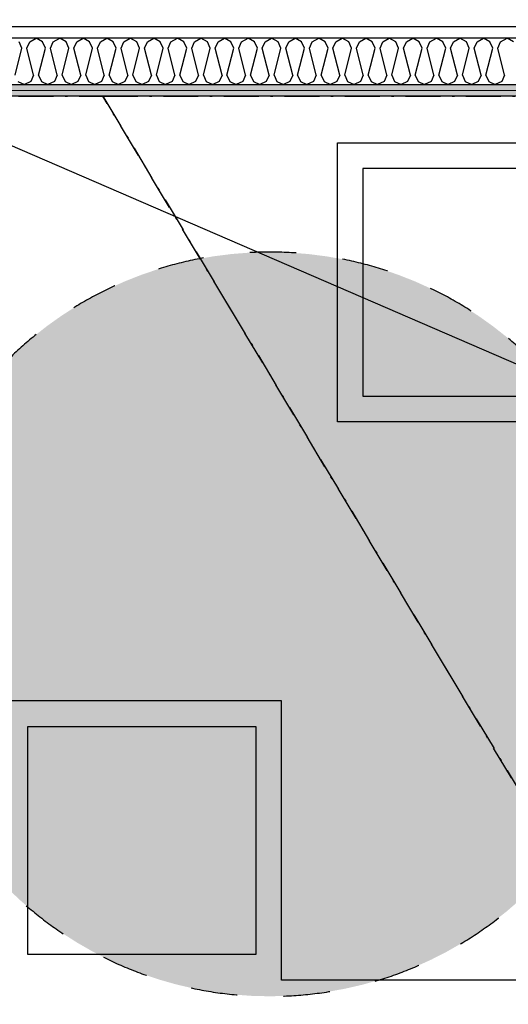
# Model space of a CAD drawing. Header units: millimetres. Extents: x -173281 to 144469, y -85977 to 83288.
# Tile 138 of 256: x -64811 to -63761, y -41744 to -39627. Entities that reach past the tile are written whole.
import ezdxf
from ezdxf.enums import TextEntityAlignment as Align

# ---------------------------------------------------------------- set-up
doc = ezdxf.new("R2010")
doc.units = ezdxf.units.MM
doc.header["$LTSCALE"] = 0.5
doc.header["$MEASUREMENT"] = 0
for name, pattern in [('Over snittplan', [260, 150, -50, 10, -50]), ('PLINE', [0]), ('Stipling', [400, 200, -200])]:
    doc.linetypes.add(name, pattern=pattern)
doc.layers.add('236- Innvendig kledning og overflate(Nye konstruksjoner)', color=7, linetype='Continuous', lineweight=0)
for name, color, linetype in [('242- Ikke-bærende innervegger (Skravur)(Nye konstruksjoner)', 7, 'Continuous'), ('242- Ikke-bærende innervegger(Nye konstruksjoner)', 7, 'Continuous'), ('255- Gulvoverflate(Nye konstruksjoner)', 7, 'Continuous'), ('256- Faste himlinger og overflatebehandling(Nye konstruksjoner)', 7, 'Continuous'), ('279- Annet fast inventar(Nye konstruksjoner)', 7, 'Continuous'), ('862- M___Nettoareal(Nye konstruksjoner)', 7, 'Continuous'), ('862- M___Nettoareal(Polylinje)(Nye konstruksjoner)', 7, 'Continuous'), ('862- M___Nettoareal(Tekst)(Nye konstruksjoner)', 7, 'Continuous')]:
    doc.layers.add(name, color=color, linetype=linetype)
doc.styles.add('GENERATED_STYLE_1', font='arial.ttf')
doc.linetypes.add('Lydfuge betonggolv', pattern='A,0,[5,A-2607.111 Plan 1. etasje1.Shx,S=3.968254,R=0,X=0,Y=-3.46945e-18],-600,0', length=600)
pattern_1 = [(180, (0, 0), (0, 86.60254), [0, -50]), (180, (-25, -43.3), (0, 86.60254), [0, -50])]

# ---------------------------------------------------------------- blocks, each defined once
blk = doc.blocks.new('Rektor_A-128_12', base_point=(-63439.8, -42454.1))
at = {"layer": '862- M___Nettoareal(Polylinje)(Nye konstruksjoner)', "linetype": 'PLINE', "flags": 128}
blk.add_lwpolyline([(-60435.7, -41799.4), (-60435.7, -39791.9), (-65073.2, -39791.9), (-65073.2, -43699.4), (-63428.2, -43699.4), (-63428.2, -41936.9), (-63278.2, -41936.9), (-63278.2, -43699.4), (-61485.7, -43699.4), (-61485.7, -41799.4)], close=True, dxfattribs=at)
at = {"layer": '862- M___Nettoareal(Tekst)(Nye konstruksjoner)', "style": 'GENERATED_STYLE_1'}
for tag, height, p in [('DUMMY_862', 150, (-63557.7, -41147.4)), ('ROOM_NAME', 150, (-63557.7, -41787.6)), ('DUMMY_861', 100, (-63714.8, -41387.3)), ('ROOM_NUMBER', 100, (-63714.8, -41776.2)), ('DUMMY_863', 100, (-63322, -41753.3))]:
    blk.add_attdef(tag, text='', height=height, rotation=90, dxfattribs=at).set_placement(p, align=Align.TOP_LEFT)
blk = doc.blocks.new('*X267')
at = {"layer": '242- Ikke-bærende innervegger (Skravur)(Nye konstruksjoner)', "linetype": 'PLINE'}
for p, q in [((-64789.2, -39674.6), (-64775.4, -39666.9)), ((-64761.5, -39674.6), (-64775.4, -39666.9)), ((-64738.6, -39674.6), (-64724.8, -39666.9)), ((-64711, -39674.6), (-64724.8, -39666.9)), ((-64688, -39674.6), (-64674.2, -39666.9)), ((-64660.4, -39674.6), (-64674.2, -39666.9)), ((-64637.4, -39674.6), (-64623.6, -39666.9)), ((-64609.8, -39674.6), (-64623.6, -39666.9)), ((-64586.8, -39674.6), (-64573, -39666.9)), ((-64559.2, -39674.6), (-64573, -39666.9)), ((-64536.2, -39674.6), (-64522.4, -39666.9)), ((-64508.6, -39674.6), (-64522.4, -39666.9)), ((-64485.7, -39674.6), (-64471.8, -39666.9)), ((-64458, -39674.6), (-64471.8, -39666.9)), ((-64435.1, -39674.6), (-64421.3, -39666.9)), ((-64407.4, -39674.6), (-64421.3, -39666.9)), ((-64384.5, -39674.6), (-64370.7, -39666.9)), ((-64356.9, -39674.6), (-64370.7, -39666.9)), ((-64333.9, -39674.6), (-64320.1, -39666.9)), ((-64306.3, -39674.6), (-64320.1, -39666.9)), ((-64283.3, -39674.6), (-64269.5, -39666.9)), ((-64255.7, -39674.6), (-64269.5, -39666.9)), ((-64232.7, -39674.6), (-64218.9, -39666.9)), ((-64205.1, -39674.6), (-64218.9, -39666.9)), ((-64182.1, -39674.6), (-64168.3, -39666.9)), ((-64154.5, -39674.6), (-64168.3, -39666.9)), ((-64131.5, -39674.6), (-64117.7, -39666.9)), ((-64103.9, -39674.6), (-64117.7, -39666.9)), ((-64081, -39674.6), (-64067.1, -39666.9)), ((-64053.3, -39674.6), (-64067.1, -39666.9)), ((-64030.4, -39674.6), (-64016.6, -39666.9)), ((-64002.7, -39674.6), (-64016.6, -39666.9)), ((-63979.8, -39674.6), (-63966, -39666.9)), ((-63952.2, -39674.6), (-63966, -39666.9)), ((-63929.2, -39674.6), (-63915.4, -39666.9)), ((-63901.6, -39674.6), (-63915.4, -39666.9)), ((-63878.6, -39674.6), (-63864.8, -39666.9)), ((-63851, -39674.6), (-63864.8, -39666.9)), ((-63828, -39674.6), (-63814.2, -39666.9)), ((-63800.4, -39674.6), (-63814.2, -39666.9)), ((-63777.4, -39674.6), (-63763.6, -39666.9)), ((-63749.8, -39674.6), (-63763.6, -39666.9)), ((-64820.6, -39746.8), (-64806, -39688.2)), ((-64806, -39688.2), (-64812.1, -39674.6)), ((-64795.3, -39688.2), (-64789.2, -39674.6)), ((-64780.7, -39746.8), (-64795.3, -39688.2)), ((-64770, -39746.8), (-64755.4, -39688.2)), ((-64755.4, -39688.2), (-64761.5, -39674.6)), ((-64744.7, -39688.2), (-64738.6, -39674.6)), ((-64730.1, -39746.8), (-64744.7, -39688.2)), ((-64719.5, -39746.8), (-64704.8, -39688.2)), ((-64704.8, -39688.2), (-64711, -39674.6)), ((-64694.2, -39688.2), (-64688, -39674.6)), ((-64679.5, -39746.8), (-64694.2, -39688.2)), ((-64668.9, -39746.8), (-64654.2, -39688.2)), ((-64654.2, -39688.2), (-64660.4, -39674.6)), ((-64643.6, -39688.2), (-64637.4, -39674.6)), ((-64628.9, -39746.8), (-64643.6, -39688.2)), ((-64618.3, -39746.8), (-64603.6, -39688.2)), ((-64603.6, -39688.2), (-64609.8, -39674.6)), ((-64593, -39688.2), (-64586.8, -39674.6)), ((-64578.3, -39746.8), (-64593, -39688.2)), ((-64567.7, -39746.8), (-64553, -39688.2)), ((-64553, -39688.2), (-64559.2, -39674.6)), ((-64542.4, -39688.2), (-64536.2, -39674.6)), ((-64527.7, -39746.8), (-64542.4, -39688.2)), ((-64517.1, -39746.8), (-64502.4, -39688.2)), ((-64502.4, -39688.2), (-64508.6, -39674.6)), ((-64491.8, -39688.2), (-64485.7, -39674.6)), ((-64477.2, -39746.8), (-64491.8, -39688.2)), ((-64466.5, -39746.8), (-64451.9, -39688.2)), ((-64451.9, -39688.2), (-64458, -39674.6)), ((-64441.2, -39688.2), (-64435.1, -39674.6)), ((-64426.6, -39746.8), (-64441.2, -39688.2)), ((-64415.9, -39746.8), (-64401.3, -39688.2)), ((-64401.3, -39688.2), (-64407.4, -39674.6)), ((-64390.6, -39688.2), (-64384.5, -39674.6)), ((-64376, -39746.8), (-64390.6, -39688.2)), ((-64365.4, -39746.8), (-64350.7, -39688.2)), ((-64350.7, -39688.2), (-64356.9, -39674.6)), ((-64340.1, -39688.2), (-64333.9, -39674.6)), ((-64325.4, -39746.8), (-64340.1, -39688.2)), ((-64314.8, -39746.8), (-64300.1, -39688.2)), ((-64300.1, -39688.2), (-64306.3, -39674.6)), ((-64289.5, -39688.2), (-64283.3, -39674.6)), ((-64274.8, -39746.8), (-64289.5, -39688.2)), ((-64264.2, -39746.8), (-64249.5, -39688.2)), ((-64249.5, -39688.2), (-64255.7, -39674.6)), ((-64238.9, -39688.2), (-64232.7, -39674.6)), ((-64224.2, -39746.8), (-64238.9, -39688.2)), ((-64213.6, -39746.8), (-64198.9, -39688.2)), ((-64198.9, -39688.2), (-64205.1, -39674.6)), ((-64188.3, -39688.2), (-64182.1, -39674.6)), ((-64173.6, -39746.8), (-64188.3, -39688.2)), ((-64163, -39746.8), (-64148.3, -39688.2)), ((-64148.3, -39688.2), (-64154.5, -39674.6)), ((-64137.7, -39688.2), (-64131.5, -39674.6)), ((-64123, -39746.8), (-64137.7, -39688.2)), ((-64112.4, -39746.8), (-64097.8, -39688.2)), ((-64097.8, -39688.2), (-64103.9, -39674.6)), ((-64087.1, -39688.2), (-64081, -39674.6)), ((-64072.5, -39746.8), (-64087.1, -39688.2)), ((-64061.8, -39746.8), (-64047.2, -39688.2)), ((-64047.2, -39688.2), (-64053.3, -39674.6)), ((-64036.5, -39688.2), (-64030.4, -39674.6)), ((-64021.9, -39746.8), (-64036.5, -39688.2)), ((-64011.2, -39746.8), (-63996.6, -39688.2)), ((-63996.6, -39688.2), (-64002.7, -39674.6)), ((-63986, -39688.2), (-63979.8, -39674.6)), ((-63971.3, -39746.8), (-63986, -39688.2)), ((-63960.7, -39746.8), (-63946, -39688.2)), ((-63946, -39688.2), (-63952.2, -39674.6)), ((-63935.4, -39688.2), (-63929.2, -39674.6)), ((-63920.7, -39746.8), (-63935.4, -39688.2)), ((-63910.1, -39746.8), (-63895.4, -39688.2)), ((-63895.4, -39688.2), (-63901.6, -39674.6)), ((-63884.8, -39688.2), (-63878.6, -39674.6)), ((-63870.1, -39746.8), (-63884.8, -39688.2)), ((-63859.5, -39746.8), (-63844.8, -39688.2)), ((-63844.8, -39688.2), (-63851, -39674.6)), ((-63834.2, -39688.2), (-63828, -39674.6)), ((-63819.5, -39746.8), (-63834.2, -39688.2)), ((-63808.9, -39746.8), (-63794.2, -39688.2)), ((-63794.2, -39688.2), (-63800.4, -39674.6)), ((-63783.6, -39688.2), (-63777.4, -39674.6)), ((-63768.9, -39746.8), (-63783.6, -39688.2)), ((-64780.7, -39746.8), (-64786.8, -39760.4)), ((-64770, -39746.8), (-64763.9, -39760.4)), ((-64730.1, -39746.8), (-64736.2, -39760.4)), ((-64719.5, -39746.8), (-64713.3, -39760.4)), ((-64679.5, -39746.8), (-64685.7, -39760.4)), ((-64668.9, -39746.8), (-64662.7, -39760.4)), ((-64628.9, -39746.8), (-64635.1, -39760.4)), ((-64618.3, -39746.8), (-64612.1, -39760.4)), ((-64578.3, -39746.8), (-64584.5, -39760.4)), ((-64567.7, -39746.8), (-64561.5, -39760.4)), ((-64527.7, -39746.8), (-64533.9, -39760.4)), ((-64517.1, -39746.8), (-64510.9, -39760.4)), ((-64477.2, -39746.8), (-64483.3, -39760.4)), ((-64466.5, -39746.8), (-64460.4, -39760.4)), ((-64426.6, -39746.8), (-64432.7, -39760.4)), ((-64415.9, -39746.8), (-64409.8, -39760.4)), ((-64376, -39746.8), (-64382.1, -39760.4)), ((-64365.4, -39746.8), (-64359.2, -39760.4)), ((-64325.4, -39746.8), (-64331.6, -39760.4)), ((-64314.8, -39746.8), (-64308.6, -39760.4)), ((-64274.8, -39746.8), (-64281, -39760.4)), ((-64264.2, -39746.8), (-64258, -39760.4)), ((-64224.2, -39746.8), (-64230.4, -39760.4)), ((-64213.6, -39746.8), (-64207.4, -39760.4)), ((-64173.6, -39746.8), (-64179.8, -39760.4)), ((-64163, -39746.8), (-64156.8, -39760.4)), ((-64123, -39746.8), (-64129.2, -39760.4)), ((-64112.4, -39746.8), (-64106.3, -39760.4)), ((-64072.5, -39746.8), (-64078.6, -39760.4)), ((-64061.8, -39746.8), (-64055.7, -39760.4)), ((-64021.9, -39746.8), (-64028, -39760.4)), ((-64011.2, -39746.8), (-64005.1, -39760.4)), ((-63971.3, -39746.8), (-63977.5, -39760.4)), ((-63960.7, -39746.8), (-63954.5, -39760.4)), ((-63920.7, -39746.8), (-63926.9, -39760.4)), ((-63910.1, -39746.8), (-63903.9, -39760.4)), ((-63870.1, -39746.8), (-63876.3, -39760.4)), ((-63859.5, -39746.8), (-63853.3, -39760.4)), ((-63819.5, -39746.8), (-63825.7, -39760.4)), ((-63808.9, -39746.8), (-63802.7, -39760.4)), ((-63768.9, -39746.8), (-63775.1, -39760.4)), ((-64814.5, -39760.4), (-64800.6, -39766.9)), ((-64786.8, -39760.4), (-64800.6, -39766.9)), ((-64763.9, -39760.4), (-64750.1, -39766.9)), ((-64736.2, -39760.4), (-64750.1, -39766.9)), ((-64713.3, -39760.4), (-64699.5, -39766.9)), ((-64685.7, -39760.4), (-64699.5, -39766.9)), ((-64662.7, -39760.4), (-64648.9, -39766.9)), ((-64635.1, -39760.4), (-64648.9, -39766.9)), ((-64612.1, -39760.4), (-64598.3, -39766.9)), ((-64584.5, -39760.4), (-64598.3, -39766.9)), ((-64561.5, -39760.4), (-64547.7, -39766.9)), ((-64533.9, -39760.4), (-64547.7, -39766.9)), ((-64510.9, -39760.4), (-64497.1, -39766.9)), ((-64483.3, -39760.4), (-64497.1, -39766.9)), ((-64460.4, -39760.4), (-64446.5, -39766.9)), ((-64432.7, -39760.4), (-64446.5, -39766.9)), ((-64409.8, -39760.4), (-64396, -39766.9)), ((-64382.1, -39760.4), (-64396, -39766.9)), ((-64359.2, -39760.4), (-64345.4, -39766.9)), ((-64331.6, -39760.4), (-64345.4, -39766.9)), ((-64308.6, -39760.4), (-64294.8, -39766.9)), ((-64281, -39760.4), (-64294.8, -39766.9)), ((-64258, -39760.4), (-64244.2, -39766.9)), ((-64230.4, -39760.4), (-64244.2, -39766.9)), ((-64207.4, -39760.4), (-64193.6, -39766.9)), ((-64179.8, -39760.4), (-64193.6, -39766.9)), ((-64156.8, -39760.4), (-64143, -39766.9)), ((-64129.2, -39760.4), (-64143, -39766.9)), ((-64106.3, -39760.4), (-64092.4, -39766.9)), ((-64078.6, -39760.4), (-64092.4, -39766.9)), ((-64055.7, -39760.4), (-64041.9, -39766.9)), ((-64028, -39760.4), (-64041.9, -39766.9)), ((-64005.1, -39760.4), (-63991.3, -39766.9)), ((-63977.5, -39760.4), (-63991.3, -39766.9)), ((-63954.5, -39760.4), (-63940.7, -39766.9)), ((-63926.9, -39760.4), (-63940.7, -39766.9)), ((-63903.9, -39760.4), (-63890.1, -39766.9)), ((-63876.3, -39760.4), (-63890.1, -39766.9)), ((-63853.3, -39760.4), (-63839.5, -39766.9)), ((-63825.7, -39760.4), (-63839.5, -39766.9)), ((-63802.7, -39760.4), (-63788.9, -39766.9)), ((-63775.1, -39760.4), (-63788.9, -39766.9))]:
    blk.add_line(p, q, dxfattribs=at)
blk = doc.blocks.new('Skilt handikap[228]', base_point=(-65073.2, -41726.9))
at = {"layer": '279- Annet fast inventar(Nye konstruksjoner)', "linetype": 'Continuous'}
blk.add_hatch(color=256, dxfattribs=at).paths.add_polyline_path([(-63473.2, -40926.9, 1), (-65073.2, -40926.9, 1)])
at = {"layer": '279- Annet fast inventar(Nye konstruksjoner)', "linetype": 'Stipling', "flags": 128}
blk.add_lwpolyline([(-63473.2, -40926.9, 1), (-65073.2, -40926.9, 1)], format="xyb", close=True, dxfattribs=at)

msp = doc.modelspace()

# ---------------------------------------------------------------- hatches: boundary and pattern name
at = {"layer": '242- Ikke-bærende innervegger (Skravur)(Nye konstruksjoner)', "linetype": 'Continuous'}
h = msp.add_hatch(dxfattribs=at)
h.set_pattern_fill('Gips', color=256, style=0, pattern_type=2)
h.set_pattern_definition(pattern_1)
h.paths.add_polyline_path([(-65198.2, -39766.9), (-65198.2, -39779.4), (-60323.2, -39779.4), (-60323.2, -39766.9)])
h = msp.add_hatch(dxfattribs=at)
h.set_pattern_fill('Gips', color=256, style=0, pattern_type=2)
h.set_pattern_definition(pattern_1)
h.paths.add_polyline_path([(-65210.7, -39791.9), (-60323.2, -39791.9), (-60323.2, -39779.4), (-65210.7, -39779.4)])

# ---------------------------------------------------------------- linework, layer by layer
at = {"layer": '236- Innvendig kledning og overflate(Nye konstruksjoner)', "linetype": 'PLINE'}
msp.add_line((-65198.2, -39779.4), (-60323.2, -39779.4), dxfattribs=at)
at = {"layer": '236- Innvendig kledning og overflate(Nye konstruksjoner)', "linetype": 'PLINE', "flags": 128}
msp.add_lwpolyline([(-65223.2, -39791.9), (-60323.2, -39791.9)], dxfattribs=at)
at = {"layer": '242- Ikke-bærende innervegger(Nye konstruksjoner)', "linetype": 'PLINE'}
for p, q in [((-60323.2, -39666.9), (-65098.2, -39666.9)), ((-65098.2, -39766.9), (-60323.2, -39766.9))]:
    msp.add_line(p, q, dxfattribs=at)
at = {"layer": '255- Gulvoverflate(Nye konstruksjoner)', "linetype": 'Lydfuge betonggolv'}
msp.add_lwpolyline([(-65073.2, -39111.9), (-65073.2, -39641.9), (-60323.2, -39641.9)], dxfattribs=at)
at = {"layer": '256- Faste himlinger og overflatebehandling(Nye konstruksjoner)', "linetype": 'PLINE'}
msp.add_line((-65073.2, -39791.9), (-60435.7, -41799.4), dxfattribs=at)
at = {"layer": '256- Faste himlinger og overflatebehandling(Nye konstruksjoner)', "linetype": 'Over snittplan', "flags": 128}
for points in [[(-65073.2, -39791.9), (-64631.9, -39791.9)], [(-64631.9, -39791.9), (-61528.2, -39791.9)], [(-62351, -43599.4), (-64631.9, -39791.9)], [(-64631.9, -39791.9), (-62351, -43599.4)]]:
    msp.add_lwpolyline(points, dxfattribs=at)
at = {"layer": '256- Faste himlinger og overflatebehandling(Nye konstruksjoner)', "linetype": 'PLINE'}
for points in [[(-61728.2, -41091.9), (-62928.2, -41091.9), (-63528.2, -41091.9), (-63528.2, -40491.9), (-64128.2, -40491.9), (-64128.2, -39891.9), (-61728.2, -39891.9)], [(-63583.2, -40436.9), (-63583.2, -39946.9), (-64073.2, -39946.9), (-64073.2, -40436.9)], [(-63648.2, -43491.9), (-63648.2, -41691.9), (-64248.2, -41691.9), (-64248.2, -41091.9), (-64848.2, -41091.9), (-64848.2, -43491.9)], [(-64303.2, -41636.9), (-64793.2, -41636.9), (-64793.2, -41146.9), (-64303.2, -41146.9)]]:
    msp.add_lwpolyline(points, close=True, dxfattribs=at)

# ---------------------------------------------------------------- block references
at = {"layer": '242- Ikke-bærende innervegger(Nye konstruksjoner)'}
msp.add_blockref('*X267', (0, 0), dxfattribs=at)
at = {"layer": '279- Annet fast inventar(Nye konstruksjoner)', "linetype": 'PLINE'}
msp.add_blockref('Skilt handikap[228]', (-65073.2, -41726.9), dxfattribs=at)
at = {"layer": '862- M___Nettoareal(Nye konstruksjoner)', "linetype": 'Continuous'}
msp.add_blockref('Rektor_A-128_12', (-63439.8, -42454.1), dxfattribs=at)

doc.saveas('drawing.dxf')
